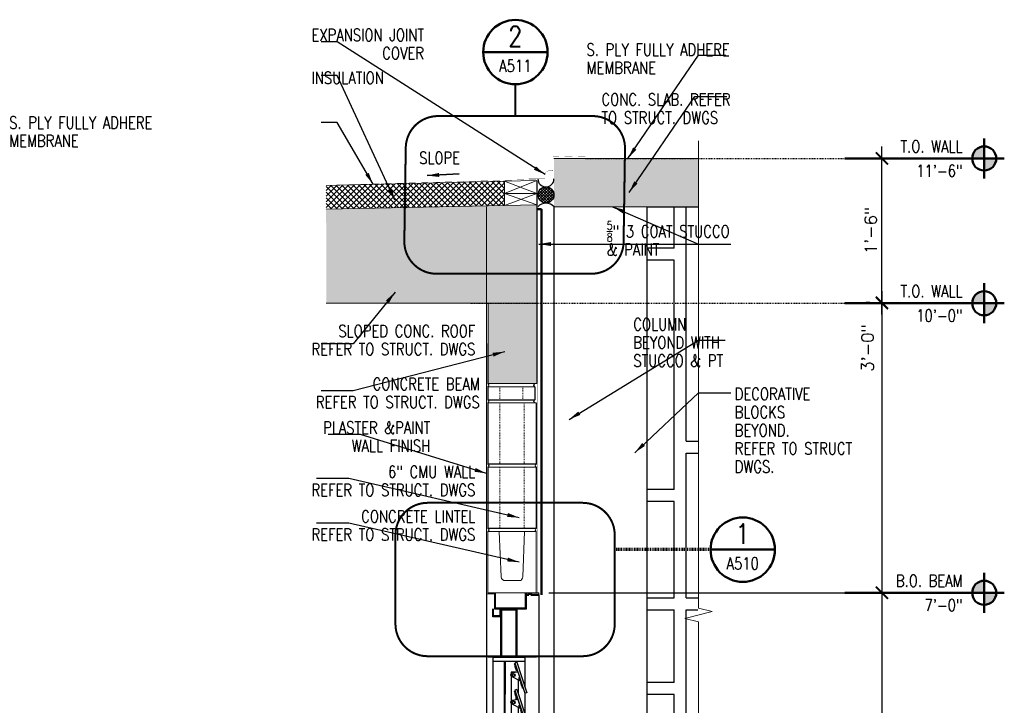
# Model space of a CAD drawing. Header units: inches. Extents: x -3803 to 30266, y -3756 to 4522.
# Tile 35 of 47: x 23975 to 24097, y 3716 to 3802. Entities that reach past the tile are written whole.
import ezdxf
from ezdxf.enums import TextEntityAlignment as Align

# ---------------------------------------------------------------- set-up
doc = ezdxf.new("R2010")
doc.units = ezdxf.units.IN
doc.header["$LTSCALE"] = 0.011
doc.header["$MEASUREMENT"] = 0
doc.header["$PDMODE"] = 1
for name, pattern in [('DGN Style 3', [2.233833, 1.595595, -0.638238]), ('HIDDEN2', [0.1875, 0.125, -0.0625]), ('PHANTOM2', [1.25, 0.625, -0.125, 0.125, -0.125, 0.125, -0.125])]:
    doc.linetypes.add(name, pattern=pattern)
doc.layers.get('0').update_dxf_attribs({"linetype": 'CONTINUOUS'})
doc.layers.get('Defpoints').update_dxf_attribs({"linetype": 'CONTINUOUS'})
for name, color, linetype in [('A-elev-8', 8, 'CONTINUOUS'), ('A-elev-9', 9, 'CONTINUOUS'), ('Flashing', 5, 'CONTINUOUS'), ('Hatch', 254, 'CONTINUOUS')]:
    doc.layers.add(name, color=color, linetype=linetype)
for name, color, linetype, lineweight in [('A-STRC-GRID', 104, 'PHANTOM2', 25), ('DIM', 4, 'CONTINUOUS', 13), ('G-DIM', 9, 'CONTINUOUS', 18), ('G-NOTE', 134, 'CONTINUOUS', 18), ('G-PEN0', 174, 'CONTINUOUS', 13), ('G-PEN1', 214, 'CONTINUOUS', 18), ('G-PEN2', 8, 'CONTINUOUS', 25), ('G-PEN4', 4, 'CONTINUOUS', 50), ('G-PEN5', 3, 'CONTINUOUS', 70), ('G-REF', 144, 'CONTINUOUS', 50)]:
    doc.layers.add(name, color=color, linetype=linetype, lineweight=lineweight)
doc.styles.add('ROMANS', font='romans.shx')
doc.styles.add('ROMANS_SML_012', font='ROMANS.shx', dxfattribs={"width": 0.8, "height": 1.125})
doc.dimstyles.new('DIM_016', dxfattribs={"dimscale": 16, "dimtxt": 0.09375, "dimasz": 0.09375, "dimexe": 0.125, "dimexo": 0.09375, "dimgap": 0.03125, "dimtad": 1, "dimdec": 6, "dimrnd": 0.25, "dimzin": 15, "dimdsep": 46, "dimlunit": 4, "dimtxsty": 'ROMANS', "dimblk1": 'ARCHTICK', "dimblk2": 'ARCHTICK', "dimsah": 1, "dimcen": 0.0625, "dimdle": 0.09375, "dimclrd": 256, "dimclre": 256, "dimclrt": 134, "dimadec": 0, "dimazin": 0, "dimtfac": 1, "dimtdec": 6, "dimtix": 1, "dimtmove": 1, "dimatfit": 3, "dimfxl": 1, "dimtvp": 1.2, "dimfrac": 2, "dimtolj": 1, "dimtzin": 15, "dimarcsym": 0})

# ---------------------------------------------------------------- blocks, each defined once
blk = doc.blocks.new('DET-REF')
blk.add_line((0.25, 0), (-0.25, 0))
blk.add_circle((0, 0), 0.25)
at = {"style": 'ROMANS', "width": 0.8}
blk.add_attdef('A', text='', height=0.1562, dxfattribs=at).set_placement((-0.0013, 0.0449), align=Align.CENTER)
at = {"color": 134, "style": 'ROMANS', "width": 0.8}
blk.add_attdef('AXXX', text='', height=0.0938, dxfattribs=at).set_placement((0, -0.1538), align=Align.CENTER)
blk = doc.blocks.new('_ArchTick')
at = {"color": 0, "linetype": 'ByBlock', "const_width": 0.15}
blk.add_lwpolyline([(-0.5, -0.5), (0.5, 0.5)], dxfattribs=at)
blk = doc.blocks.new('*D75')
at = {"layer": 'Defpoints', "color": 0, "transparency": 16777216}
for p in [(24038.95, 3730.34), (24048.63, 3646.34), (24081.84, 3646.34)]:
    blk.add_point(p, dxfattribs=at)
at = {"layer": 'G-DIM', "lineweight": -2, "transparency": 16777216}
for p, q in [((24081.84, 3731.84), (24081.84, 3644.84)), ((24040.45, 3730.34), (24083.84, 3730.34)), ((24050.13, 3646.34), (24083.84, 3646.34))]:
    blk.add_line(p, q, dxfattribs=at)
at = {"layer": 'G-DIM', "lineweight": -2, "transparency": 16777216, "xscale": 1.5, "yscale": 1.5, "zscale": 1.5}
for p, rotation in [((24081.84, 3730.34), 90), ((24081.84, 3646.34), 270)]:
    blk.add_blockref('_ArchTick', p, dxfattribs=dict(at, rotation=rotation))
at = {"layer": 'G-DIM', "color": 134, "transparency": 16777216, "insert": (24080.45, 3688.34), "char_height": 1.5, "attachment_point": 5, "rotation": 90, "style": 'ROMANS'}
blk.add_mtext('\\A1;7\'-0"', dxfattribs=at)
blk = doc.blocks.new('*D76')
at = {"layer": 'Defpoints', "color": 0, "transparency": 16777216}
for p in [(24077.22, 3766.34), (24048.63, 3730.34), (24081.84, 3730.34)]:
    blk.add_point(p, dxfattribs=at)
at = {"layer": 'G-DIM', "lineweight": -2, "transparency": 16777216}
for p, q in [((24081.84, 3767.84), (24081.84, 3728.84)), ((24078.72, 3766.34), (24083.84, 3766.34)), ((24050.13, 3730.34), (24083.84, 3730.34))]:
    blk.add_line(p, q, dxfattribs=at)
at = {"layer": 'G-DIM', "lineweight": -2, "transparency": 16777216, "xscale": 1.5, "yscale": 1.5, "zscale": 1.5}
for p, rotation in [((24081.84, 3766.34), 90), ((24081.84, 3730.34), 270)]:
    blk.add_blockref('_ArchTick', p, dxfattribs=dict(at, rotation=rotation))
at = {"layer": 'G-DIM', "color": 134, "transparency": 16777216, "insert": (24080.06, 3760.78), "char_height": 1.5, "attachment_point": 5, "rotation": 90, "style": 'ROMANS'}
blk.add_mtext('\\A1;3\'-0"', dxfattribs=at)
blk = doc.blocks.new('FLR-REF2')
h = blk.add_hatch(color=256)
h.paths.add_polyline_path([(0, 0.0938, 0.414214), (-0.0938, 0), (0, 0)])
h.paths.add_polyline_path([(0.0938, 0), (0, 0), (0, -0.0938, 0.414214)])
for p, q in [((0, 0.1562), (0, -0.1562)), ((0.1562, 0), (-1.0834, 0)), ((0, 0), (0, 0))]:
    blk.add_line(p, q)
blk.add_circle((0, 0), 0.0938)
at = {"color": 134, "style": 'ROMANS', "width": 0.8}
for p in [(-0.168, 0.0469), (-0.168, -0.143)]:
    blk.add_attdef('XX', text='', height=0.0938, dxfattribs=at).set_placement(p, align=Align.RIGHT)
blk = doc.blocks.new('jalousie door section')
at = {"layer": 'A-elev-8'}
for p, q in [((1.79, -5.88), (-2.21, -5.88)), ((-2.21, -5.88), (-2.21, -6)), ((-2.21, -6), (-2.21, -73.12)), ((-2.21, -6), (1.79, -6)), ((1.79, -6), (1.79, -5.88)), ((1.79, -6), (1.79, -6.5)), ((-0.76, -6.5), (-0.97, -72.62)), ((-0.66, -6.5), (-0.88, -72.62)), ((0.78, -6.61), (0.54, -6.69)), ((0.54, -6.69), (1.78, -10.49)), ((0.78, -6.61), (2.02, -10.42)), ((0.69, -7.85), (0.07, -7.85)), ((0.07, -7.85), (0.07, -70.21)), ((0.94, -8.82), (0.94, -10.49)), ((1.4, -9.31), (1.4, -9.4)), ((0.78, -10.01), (0.54, -10.09)), ((0.54, -10.09), (1.78, -13.89)), ((0.55, -10.13), (1.66, -13.47)), ((0.69, -10.54), (0.69, -11.25)), ((0.78, -10.01), (2.02, -13.81)), ((2.02, -10.42), (1.78, -10.49)), ((0.94, -12.22), (0.94, -13.89)), ((0.78, -13.52), (0.54, -13.6)), ((0.54, -13.6), (1.78, -17.4)), ((0.78, -13.52), (2.02, -17.33)), ((2.02, -13.81), (1.78, -13.89)), ((0.94, -14.81), (0.94, -17.4)), ((0.78, -16.92), (0.54, -17)), ((0.54, -17), (1.78, -20.8)), ((0.55, -17.04), (1.66, -20.38)), ((0.78, -16.92), (2.02, -20.72)), ((1.4, -16.22), (1.4, -16.31)), ((0.69, -17.45), (0.69, -18.16)), ((2.02, -17.33), (1.78, -17.4)), ((0.94, -19.13), (0.94, -20.79)), ((0.78, -20.43), (0.54, -20.51)), ((0.54, -20.51), (1.78, -24.31)), ((0.78, -20.43), (2.02, -24.24)), ((2.02, -20.72), (1.78, -20.8)), ((0.94, -21.72), (0.94, -24.31)), ((1.4, -23.13), (1.4, -23.22)), ((0.78, -23.83), (0.54, -23.91)), ((0.54, -23.91), (1.78, -27.71)), ((0.55, -23.95), (1.66, -27.29)), ((0.69, -24.36), (0.69, -25.07)), ((0.78, -23.83), (2.02, -27.63)), ((2.02, -24.24), (1.78, -24.31)), ((0.94, -26.04), (0.94, -27.82)), ((0.78, -27.34), (0.54, -27.42)), ((0.54, -27.42), (1.78, -31.22)), ((0.78, -27.34), (2.02, -31.14)), ((2.02, -27.63), (1.78, -27.71)), ((0.94, -29.55), (0.94, -31.22)), ((1.4, -30.04), (1.4, -30.13)), ((0.78, -30.74), (0.54, -30.82)), ((0.54, -30.82), (1.78, -34.62)), ((0.55, -30.86), (1.66, -34.2)), ((0.69, -31.27), (0.69, -31.98)), ((0.78, -30.74), (2.02, -34.54)), ((2.02, -31.14), (1.78, -31.22)), ((1.06, -33.01), (1.06, -35.12)), ((0.78, -34.25), (0.54, -34.33)), ((0.78, -34.25), (2.02, -38.05)), ((0.54, -34.33), (1.78, -38.13)), ((2.02, -34.54), (1.78, -34.62)), ((0.94, -36.48), (0.94, -38.13)), ((0.78, -37.65), (0.54, -37.73)), ((0.54, -37.73), (1.78, -41.53)), ((0.78, -37.65), (2.02, -41.45)), ((2.02, -38.05), (1.78, -38.13)), ((0.94, -39.88), (0.94, -41.52)), ((0.78, -41.04), (0.54, -41.12)), ((0.54, -41.12), (1.78, -44.92)), ((0.78, -41.04), (2.02, -44.85)), ((2.02, -41.45), (1.78, -41.53)), ((0.48, -43.79), (0.24, -44.07)), ((0.53, -43.83), (0.28, -44.11)), ((0.94, -43.27), (0.94, -44.92)), ((0.78, -44.44), (0.54, -44.52)), ((0.54, -44.52), (1.78, -48.32)), ((0.78, -44.44), (2.02, -48.24)), ((2.02, -44.85), (1.78, -44.92)), ((0.94, -46.67), (0.94, -48.32)), ((1.06, -46.73), (1.06, -48.7)), ((1.4, -47.14), (1.4, -49.73)), ((1.52, -47.52), (1.52, -50.11)), ((0.78, -47.84), (0.54, -47.92)), ((0.54, -47.92), (1.78, -51.72)), ((0.78, -47.84), (2.02, -51.64)), ((2.02, -48.24), (1.78, -48.32)), ((0.94, -50.07), (0.94, -51.71)), ((0.78, -51.23), (0.54, -51.31)), ((0.54, -51.31), (1.78, -55.11)), ((0.78, -51.23), (2.02, -55.04)), ((2.02, -51.64), (1.78, -51.72)), ((0.94, -53.46), (0.94, -55.11)), ((0.78, -54.63), (0.54, -54.71)), ((0.54, -54.71), (1.78, -58.51)), ((0.78, -54.63), (2.02, -58.43)), ((2.02, -55.04), (1.78, -55.11)), ((0.94, -56.86), (0.94, -58.51)), ((0.78, -58.03), (0.54, -58.11)), ((0.54, -58.11), (1.78, -61.91)), ((0.78, -58.03), (2.02, -61.83)), ((2.02, -58.43), (1.78, -58.51)), ((0.94, -60.26), (0.94, -61.9)), ((0.78, -61.43), (0.54, -61.5)), ((0.54, -61.5), (1.78, -65.31)), ((0.78, -61.43), (2.02, -65.23)), ((2.02, -61.83), (1.78, -61.91)), ((0.94, -62.71), (0.94, -65.3)), ((0.78, -64.82), (0.54, -64.9)), ((0.78, -64.82), (2.02, -68.62)), ((0.54, -64.9), (1.78, -68.7)), ((0.55, -64.94), (1.66, -68.28)), ((0.69, -65.36), (0.69, -66.06)), ((2.02, -65.23), (1.78, -65.31)), ((2.02, -65.23), (1.78, -65.31)), ((0.69, -66.91), (0.69, -68.22)), ((0.78, -68.2), (0.54, -68.27)), ((0.54, -68.27), (1.78, -72.08)), ((0.78, -68.2), (2.02, -72)), ((0.69, -68.73), (0.69, -70.29)), ((2.02, -68.62), (1.78, -68.7)), ((0.07, -70.21), (0.58, -70.21)), ((2.02, -72), (1.78, -72.08)), ((-2.21, -72.62), (1.79, -72.62)), ((1.79, -73.25), (1.79, -72.62)), ((-1.96, -81.51), (-2.96, -81.74)), ((-2.96, -82), (-2.96, -81.74)), ((-2.96, -82), (-2.96, -81.75)), ((-1.96, -81.51), (-1.21, -81.51)), ((-1.21, -81.45), (-1.21, -81.63)), ((2.66, -81.76), (-1.21, -81.63)), ((2.66, -81.76), (2.79, -81.88)), ((2.79, -82.01), (2.79, -81.88))]:
    blk.add_line(p, q, dxfattribs=at)
for points in [[(-1.21, 0), (-1.21, -1), (-2.21, -1), (-2.21, 0)], [(-1.34, 0), (-1.34, -0.88), (-2.09, -0.88), (-2.09, 0)], [(-1.21, -5.88), (-1.21, 0), (0.79, 0), (0.79, -5.88)], [(-2.21, -6.5), (1.79, -6.5)], [(1.79, -6.5), (1.79, -9.68)], [(1.29, -9.15), (1.23, -9.17), (1.38, -9.55), (1.48, -9.68), (1.44, -9.82), (1.49, -9.85), (1.52, -9.69), (1.29, -9.15)], [(1.79, -10.49), (1.79, -13.08)], [(1.29, -12.55), (1.23, -12.56), (1.38, -12.95), (1.48, -13.08), (1.44, -13.22), (1.49, -13.24), (1.52, -13.09), (1.29, -12.55)], [(1.79, -13.89), (1.79, -16.47)], [(1.29, -16.06), (1.23, -16.08), (1.38, -16.46), (1.48, -16.59), (1.44, -16.73), (1.49, -16.76), (1.52, -16.6), (1.29, -16.06)], [(1.79, -17.4), (1.79, -19.98)], [(1.29, -19.46), (1.23, -19.47), (1.38, -19.85), (1.48, -19.99), (1.44, -20.12), (1.49, -20.15), (1.52, -19.99), (1.29, -19.46)], [(1.79, -20.8), (1.79, -23.38)], [(1.29, -22.97), (1.23, -22.99), (1.38, -23.37), (1.48, -23.5), (1.44, -23.64), (1.49, -23.67), (1.52, -23.51), (1.29, -22.97)], [(1.79, -24.31), (1.79, -26.89)], [(1.29, -26.37), (1.23, -26.38), (1.38, -26.76), (1.48, -26.9), (1.44, -27.03), (1.49, -27.06), (1.52, -26.9), (1.29, -26.37)], [(1.79, -27.71), (1.79, -30.29)], [(1.29, -29.88), (1.23, -29.89), (1.38, -30.28), (1.48, -30.41), (1.44, -30.55), (1.49, -30.57), (1.52, -30.42), (1.29, -29.88)], [(1.79, -31.22), (1.79, -33.8)], [(1.29, -33.28), (1.23, -33.29), (1.38, -33.67), (1.48, -33.81), (1.44, -33.94), (1.49, -33.97), (1.52, -33.81), (1.29, -33.28)], [(1.79, -34.62), (1.79, -37.2)], [(1.29, -36.79), (1.23, -36.8), (1.38, -37.18), (1.48, -37.32), (1.44, -37.45), (1.49, -37.48), (1.52, -37.33), (1.29, -36.79)], [(1.79, -38.13), (1.79, -40.71)], [(1.29, -40.19), (1.23, -40.2), (1.38, -40.58), (1.48, -40.72), (1.44, -40.85), (1.49, -40.88), (1.52, -40.72), (1.29, -40.19)], [(1.79, -41.53), (1.79, -44.11)], [(1.29, -43.58), (1.23, -43.6), (1.38, -43.98), (1.48, -44.11), (1.44, -44.25), (1.49, -44.28), (1.52, -44.12), (1.29, -43.58)], [(-0.96, -44.44), (-1.14, -44.45), (-1.12, -44.7), (-1.22, -44.78), (-1.34, -46.01), (-1.6, -46.32), (-1.6, -47.2), (-1.29, -47.49), (-1.22, -48.7), (-1.15, -48.83), (-1.13, -49.07), (-0.96, -49.06)], [(1.79, -44.92), (1.79, -47.51)], [(-0.35, -45.65), (-0.81, -45.99)], [(0.05, -45.91), (-0.45, -46.35)], [(-1.46, -47.6), (-2.8, -48.38), (-3.06, -48.72), (-3.23, -48.76), (-3.59, -48.76), (-3.63, -48.61), (-3.5, -48.21), (-3.08, -47.99), (-1.93, -46.95)], [(1.29, -46.98), (1.23, -46.99), (1.38, -47.38), (1.48, -47.51), (1.44, -47.65), (1.49, -47.67), (1.52, -47.52), (1.29, -46.98)], [(1.79, -48.32), (1.79, -50.9)], [(1.29, -50.38), (1.23, -50.39), (1.38, -50.77), (1.48, -50.91), (1.44, -51.04), (1.49, -51.07), (1.52, -50.91), (1.29, -50.38)], [(1.79, -51.72), (1.79, -54.3)], [(1.29, -53.77), (1.23, -53.79), (1.38, -54.17), (1.48, -54.3), (1.44, -54.44), (1.49, -54.47), (1.52, -54.31), (1.29, -53.77)], [(1.79, -55.11), (1.79, -57.7)], [(1.29, -57.17), (1.23, -57.18), (1.38, -57.57), (1.48, -57.7), (1.44, -57.84), (1.49, -57.86), (1.52, -57.71), (1.29, -57.17)], [(1.79, -58.51), (1.79, -61.09)], [(1.29, -60.57), (1.23, -60.58), (1.38, -60.96), (1.48, -61.1), (1.44, -61.23), (1.49, -61.26), (1.52, -61.1), (1.29, -60.57)], [(1.79, -61.91), (1.79, -64.49)], [(1.29, -63.96), (1.23, -63.98), (1.38, -64.36), (1.48, -64.49), (1.44, -64.63), (1.49, -64.66), (1.52, -64.5), (1.29, -63.96)], [(1.79, -65.3), (1.79, -67.89)], [(1.29, -67.36), (1.23, -67.37), (1.38, -67.76), (1.48, -67.89), (1.44, -68.03), (1.49, -68.05), (1.52, -67.9), (1.29, -67.36)], [(1.79, -68.7), (1.79, -71.28)], [(1.29, -70.73), (1.23, -70.75), (1.38, -71.13), (1.48, -71.26), (1.44, -71.4), (1.49, -71.43), (1.52, -71.27), (1.29, -70.73)], [(1.79, -72.07), (1.79, -72.62)], [(-1.96, -81.51), (-1.21, -81.51)]]:
    blk.add_lwpolyline(points, dxfattribs=at)
for points in [[(-1.09, -0.13), (0.66, -0.13), (0.66, -5.88), (-1.09, -5.88)], [(-2.21, -73.12), (1.79, -73.12), (1.79, -73.25), (-2.21, -73.25)], [(-1.21, -81.51), (0.79, -81.51), (0.79, -73.12), (-1.21, -73.12)], [(-1.09, -81.38), (0.66, -81.38), (0.66, -73.25), (-1.09, -73.25)]]:
    blk.add_lwpolyline(points, close=True, dxfattribs=at)
for points in [[(1.32, -9.01), (0.2, -8.46, -0.796581), (0.32, -7.93), (0.88, -7.82), (0.89, -7.77), (0.86, -7.71), (0.76, -7.69), (0.74, -7.67), (0.58, -7.19), (0.57, -6.98), (0.46, -6.88), (0.49, -6.85), (0.61, -6.95), (0.63, -7.2), (0.78, -7.66), (0.78, -7.67), (0.77, -7.69)], [(1.32, -12.41), (0.2, -11.86, -0.796581), (0.32, -11.33), (0.88, -11.22), (0.89, -11.17), (0.86, -11.1), (0.76, -11.08), (0.74, -11.07), (0.58, -10.59), (0.57, -10.38), (0.46, -10.28), (0.49, -10.24), (0.61, -10.35), (0.63, -10.59), (0.78, -11.05), (0.78, -11.07), (0.77, -11.08)], [(1.32, -15.92), (0.2, -15.37, -0.796581), (0.32, -14.84), (0.88, -14.73), (0.89, -14.68), (0.86, -14.61), (0.76, -14.59), (0.74, -14.58), (0.58, -14.1), (0.57, -13.89), (0.46, -13.79), (0.49, -13.76), (0.61, -13.86), (0.63, -14.11), (0.78, -14.57), (0.78, -14.58), (0.77, -14.6)], [(1.32, -19.32), (0.2, -18.77, -0.796581), (0.32, -18.24), (0.88, -18.12), (0.89, -18.08), (0.86, -18.01), (0.76, -17.99), (0.74, -17.98), (0.58, -17.5), (0.57, -17.29), (0.46, -17.19), (0.49, -17.15), (0.61, -17.26), (0.63, -17.5), (0.78, -17.96), (0.78, -17.98), (0.77, -17.99)], [(1.32, -22.83), (0.2, -22.28, -0.796581), (0.32, -21.75), (0.88, -21.64), (0.89, -21.59), (0.86, -21.52), (0.76, -21.5), (0.74, -21.49), (0.58, -21.01), (0.57, -20.8), (0.46, -20.7), (0.49, -20.67), (0.61, -20.77), (0.63, -21.02), (0.78, -21.47), (0.78, -21.49), (0.77, -21.5)], [(1.32, -26.23), (0.2, -25.68, -0.796581), (0.32, -25.15), (0.88, -25.03), (0.89, -24.99), (0.86, -24.92), (0.76, -24.9), (0.74, -24.89), (0.58, -24.41), (0.57, -24.2), (0.46, -24.1), (0.49, -24.06), (0.61, -24.17), (0.63, -24.41), (0.78, -24.87), (0.78, -24.89), (0.77, -24.9)], [(1.32, -29.74), (0.2, -29.19, -0.796581), (0.32, -28.66), (0.88, -28.55), (0.89, -28.5), (0.86, -28.43), (0.76, -28.41), (0.74, -28.4), (0.58, -27.92), (0.57, -27.71), (0.46, -27.61), (0.49, -27.57), (0.61, -27.68), (0.63, -27.92), (0.78, -28.38), (0.78, -28.4), (0.77, -28.41)], [(1.32, -33.14), (0.2, -32.59, -0.796581), (0.32, -32.05), (0.88, -31.94), (0.89, -31.9), (0.86, -31.83), (0.76, -31.81), (0.74, -31.8), (0.58, -31.31), (0.57, -31.11), (0.46, -31.01), (0.49, -30.97), (0.61, -31.08), (0.63, -31.32), (0.78, -31.78), (0.78, -31.8), (0.77, -31.81)], [(1.32, -36.65), (0.2, -36.1, -0.796581), (0.32, -35.57), (0.88, -35.45), (0.89, -35.41), (0.86, -35.34), (0.76, -35.32), (0.74, -35.31), (0.58, -34.83), (0.57, -34.62), (0.46, -34.52), (0.49, -34.48), (0.61, -34.59), (0.63, -34.83), (0.78, -35.29), (0.78, -35.31), (0.77, -35.32)], [(1.32, -40.04), (0.2, -39.5, -0.796581), (0.32, -38.96), (0.88, -38.85), (0.89, -38.81), (0.86, -38.74), (0.76, -38.72), (0.74, -38.71), (0.58, -38.22), (0.57, -38.01), (0.46, -37.92), (0.49, -37.88), (0.61, -37.99), (0.63, -38.23), (0.78, -38.69), (0.78, -38.71), (0.77, -38.72)], [(1.32, -43.44), (0.2, -42.89, -0.796581), (0.32, -42.36), (0.88, -42.25), (0.89, -42.2), (0.86, -42.14), (0.76, -42.12), (0.74, -42.1), (0.58, -41.62), (0.57, -41.41), (0.46, -41.31), (0.49, -41.28), (0.61, -41.38), (0.63, -41.63), (0.78, -42.09), (0.78, -42.1), (0.77, -42.12)], [(0.07, -44.29), (-0.35, -45.65, 0.767087), (0.06, -45.91)], [(1.32, -46.84), (0.2, -46.29, -0.796581), (0.32, -45.76), (0.88, -45.64), (0.89, -45.6), (0.86, -45.53), (0.76, -45.51), (0.74, -45.5), (0.58, -45.02), (0.57, -44.81), (0.46, -44.71), (0.49, -44.67), (0.61, -44.78), (0.63, -45.02), (0.78, -45.48), (0.78, -45.5), (0.77, -45.51)], [(1.32, -50.23), (0.2, -49.69, -0.796581), (0.32, -49.15), (0.88, -49.04), (0.89, -49), (0.86, -48.93), (0.76, -48.91), (0.74, -48.9), (0.58, -48.41), (0.57, -48.21), (0.46, -48.11), (0.49, -48.07), (0.61, -48.18), (0.63, -48.42), (0.78, -48.88), (0.78, -48.9), (0.77, -48.91)], [(0.89, -49), (0.87, -49.08), (0.3, -49.19, 0.804516), (0.29, -49.74), (1.33, -50.27), (0.89, -49)], [(1.32, -53.63), (0.2, -53.09, -0.796581), (0.32, -52.55), (0.88, -52.44), (0.89, -52.39), (0.86, -52.33), (0.76, -52.31), (0.74, -52.29), (0.58, -51.81), (0.57, -51.6), (0.46, -51.5), (0.49, -51.47), (0.61, -51.58), (0.63, -51.82), (0.78, -52.28), (0.78, -52.29), (0.77, -52.31)], [(1.32, -57.03), (0.2, -56.48, -0.796581), (0.32, -55.95), (0.88, -55.84), (0.89, -55.79), (0.86, -55.72), (0.76, -55.7), (0.74, -55.69), (0.58, -55.21), (0.57, -55), (0.46, -54.9), (0.49, -54.86), (0.61, -54.97), (0.63, -55.21), (0.78, -55.67), (0.78, -55.69), (0.77, -55.7)], [(1.32, -60.42), (0.2, -59.88, -0.796581), (0.32, -59.34), (0.88, -59.23), (0.89, -59.19), (0.86, -59.12), (0.76, -59.1), (0.74, -59.09), (0.58, -58.6), (0.57, -58.4), (0.46, -58.3), (0.49, -58.26), (0.61, -58.37), (0.63, -58.61), (0.78, -59.07), (0.78, -59.09), (0.77, -59.1)], [(1.32, -63.82), (0.2, -63.28, -0.796581), (0.32, -62.74), (0.88, -62.63), (0.89, -62.58), (0.86, -62.52), (0.76, -62.5), (0.74, -62.48), (0.58, -62), (0.57, -61.79), (0.46, -61.69), (0.49, -61.66), (0.61, -61.77), (0.63, -62.01), (0.78, -62.47), (0.78, -62.48), (0.77, -62.5)], [(1.32, -67.22), (0.2, -66.67, -0.796581), (0.32, -66.14), (0.88, -66.03), (0.89, -65.98), (0.86, -65.91), (0.76, -65.89), (0.74, -65.88), (0.58, -65.4), (0.57, -65.19), (0.46, -65.09), (0.49, -65.05), (0.61, -65.16), (0.63, -65.4), (0.78, -65.86), (0.78, -65.88), (0.77, -65.89)], [(1.32, -70.59), (0.2, -70.05, -0.796581), (0.32, -69.51), (0.88, -69.4), (0.89, -69.35), (0.86, -69.29), (0.76, -69.27), (0.74, -69.25), (0.58, -68.77), (0.57, -68.56), (0.46, -68.46), (0.49, -68.43), (0.61, -68.54), (0.63, -68.78), (0.78, -69.24), (0.78, -69.25), (0.77, -69.27)]]:
    blk.add_lwpolyline(points, format="xyb", dxfattribs=at)
for centre, radius in [((0.39, -8.24), 0.189), ((0.39, -8.24), 0.147), ((0.39, -11.63), 0.189), ((0.39, -11.64), 0.147), ((0.39, -15.14), 0.189), ((0.39, -15.15), 0.147), ((0.39, -18.54), 0.189), ((0.39, -18.55), 0.147), ((0.39, -22.05), 0.189), ((0.39, -22.06), 0.147), ((0.39, -25.45), 0.189), ((0.39, -25.46), 0.147), ((0.39, -28.96), 0.189), ((0.39, -28.97), 0.147), ((0.39, -32.36), 0.189), ((0.39, -32.37), 0.147), ((0.39, -35.87), 0.189), ((0.39, -35.88), 0.147), ((0.39, -39.27), 0.189), ((0.39, -39.28), 0.147), ((0.39, -42.67), 0.189), ((0.39, -42.67), 0.147), ((0.39, -43.95), 0.189), ((-0.08, -45.7), 0.107), ((0.39, -46.06), 0.189), ((0.39, -46.07), 0.147), ((-1.23, -46.75), 0.233), ((-1.24, -46.76), 0.14), ((-3.18, -48.4), 0.251), ((-3.18, -48.4), 0.167), ((0.39, -49.46), 0.189), ((0.39, -49.47), 0.147), ((0.39, -52.86), 0.189), ((0.39, -52.86), 0.147), ((0.39, -56.25), 0.189), ((0.39, -56.26), 0.147), ((0.39, -59.65), 0.189), ((0.39, -59.66), 0.147), ((0.39, -63.05), 0.189), ((0.39, -63.05), 0.147), ((0.39, -66.44), 0.189), ((0.39, -66.45), 0.147), ((0.39, -69.82), 0.189), ((0.39, -69.82), 0.147)]:
    blk.add_circle(centre, radius, dxfattribs=at)
for centre, radius, start, end in [((1.21, -8.66), 0.178, 111.7525, 286.5383), ((1.23, -8.65), 0.109, 124.3511, 273.9396), ((1.21, -12.08), 0.178, 111.7525, 286.5383), ((1.23, -12.07), 0.109, 124.3511, 273.9396), ((1.21, -15.57), 0.178, 111.7525, 286.5383), ((1.23, -15.56), 0.109, 124.3511, 273.9396), ((1.21, -18.99), 0.178, 111.7525, 286.5383), ((1.23, -18.98), 0.109, 124.3511, 273.9396), ((1.21, -22.48), 0.178, 111.7525, 286.5383), ((1.23, -22.46), 0.109, 124.3511, 273.9396), ((1.21, -25.9), 0.178, 111.7525, 286.5383), ((1.23, -25.89), 0.109, 124.3511, 273.9396), ((1.21, -29.38), 0.178, 111.7525, 286.5383), ((1.23, -29.37), 0.109, 124.3511, 273.9396), ((1.21, -32.81), 0.178, 111.7525, 286.5383), ((1.23, -32.8), 0.109, 124.3511, 273.9396), ((1.21, -36.29), 0.178, 111.7525, 286.5383), ((1.23, -36.28), 0.109, 124.3511, 273.9396), ((1.21, -39.69), 0.178, 111.7525, 286.5383), ((1.23, -39.68), 0.109, 124.3511, 273.9396), ((1.21, -43.09), 0.178, 111.7525, 286.5383), ((1.23, -43.08), 0.109, 124.3511, 273.9396), ((-1.25, -46.79), 0.911, 94.8241, 268.1293), ((-1.25, -46.79), 0.911, 294.3028, 65.6972), ((-0.07, -45.71), 0.168, 31.5507, 328.4493), ((1.21, -46.48), 0.178, 111.7525, 286.5383), ((1.23, -46.47), 0.109, 124.3511, 273.9396), ((1.21, -49.88), 0.178, 111.7525, 286.5383), ((1.23, -49.87), 0.109, 124.3511, 273.9396), ((1.21, -53.28), 0.178, 111.7525, 286.5383), ((1.23, -53.27), 0.109, 124.3511, 273.9396), ((1.21, -56.67), 0.178, 111.7525, 286.5383), ((1.23, -56.66), 0.109, 124.3511, 273.9396), ((1.21, -60.07), 0.178, 111.7525, 286.5383), ((1.23, -60.06), 0.109, 124.3511, 273.9396), ((1.21, -63.47), 0.178, 111.7525, 286.5383), ((1.23, -63.46), 0.109, 124.3511, 273.9396), ((1.21, -66.89), 0.178, 111.7525, 286.5383), ((1.23, -66.88), 0.109, 124.3511, 273.9396), ((-1.21, -81.63), 0.125, 358.1524, 90), ((-1.21, -81.63), 0.25, 358.1524, 30), ((-1.21, -81.63), 0.375, 358.1524, 19.4712), ((-1.21, -81.63), 0.5, 358.1524, 14.4775), ((-1.21, -81.63), 0.625, 358.1524, 11.537), ((-1.21, -81.63), 0.75, 358.1524, 9.5941), ((-1.21, -81.63), 0.875, 358.1524, 8.2132), ((-1.21, -81.63), 1, 358.1524, 7.1808), ((-1.21, -81.63), 1.12, 358.1524, 6.3794), ((-1.21, -81.63), 1.25, 358.1524, 5.7392), ((-1.21, -81.63), 1.38, 358.1524, 5.2159), ((-1.21, -81.63), 1.5, 358.1524, 4.7802), ((-1.21, -81.63), 1.62, 358.1524, 4.4117), ((-1.21, -81.63), 1.75, 358.1524, 4.096)]:
    blk.add_arc(centre, radius, start, end, dxfattribs=at)
blk = doc.blocks.new('PT01')
at = {"layer": 'A-elev-8', "ltscale": 10, "true_color": 0xc7c8ca}
h = blk.add_hatch(dxfattribs=at)
h.set_pattern_fill('ANSI37', color=9, scale=2)
h.set_pattern_definition([(45, (-33231.9728, -3415.6839), (-0.1767766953, 0.1767766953), []), (135, (-33231.9728, -3415.6839), (-0.1767766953, -0.1767766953), [])])
h.paths.add_polyline_path([(-214.83, 137.26), (-214.83, 137.68, -0.89861), (-212.85, 137.47, -0.89861)])
at = {"layer": 'G-PEN0', "true_color": 0xc7c8ca}
h = blk.add_hatch(color=9, dxfattribs=at)
h.paths.add_polyline_path([(-214.85, 136), (-214.85, 136), (-214.97, 136), (-214.98, 136)])
h.paths.add_polyline_path([(-212.85, 142), (-212.85, 136), (-194.89, 136), (-194.89, 138.55), (-194.89, 138.97), (-194.89, 139.82), (-194.89, 140.24), (-194.89, 142)])
h.paths.add_polyline_path([(-215.01, 136.01), (-221.05, 136.01), (-221.07, 126.01), (-215, 126.01)])
blk.add_hatch(color=9, dxfattribs=at).paths.add_polyline_path([(-241.17, 135.71), (-215, 136.25), (-215.01, 124.01), (-241.14, 124.01)])
at = {"layer": 'G-PEN0', "ltscale": 10, "true_color": 0xc7c8ca}
blk.add_hatch(color=9, dxfattribs=at).paths.add_polyline_path([(-215, 114.01), (-221.05, 114.01), (-221.05, 124.01), (-215, 124.01)])
at = {"layer": 'G-PEN2'}
h = blk.add_hatch(dxfattribs=at)
h.set_pattern_fill('RSLATE', color=256, scale=3, pattern_type=2)
h.set_pattern_definition([(90, (-24974.524, -2642.337), (-54, 3e-15), [18, -1.5, 33, -1.5]), (0, (-24974.524, -2642.337), (0, 54), [19.5, -1.5, 6, -1.5, 24, -1.5]), (0, (-24974.524, -2589.837), (0, 54), [12, -1.5, 22.5, -1.5, 15, -1.5]), (90, (-24922.024, -2642.337), (-54, 3e-15), [12, -1.5, 28.5, -1.5, 9, -1.5]), (90, (-24955.024, -2642.337), (-54, 3e-15), [18, -1.5, 12, -22.5]), (90, (-24953.524, -2642.337), (-54, 3e-15), [12, -1.5, 18, -22.5]), (90, (-24947.524, -2642.337), (-54, 3e-15), [12, -42]), (90, (-24946.024, -2642.337), (-54, 3e-15), [12, -42]), (180, (-24922.024, -2630.337), (-7e-15, -54), [24, -1.5, 6, -22.5]), (180, (-24922.024, -2628.837), (-7e-15, -54), [15, -1.5, 15, -22.5]), (0, (-24974.524, -2624.337), (0, 54), [19.5, -34.5]), (0, (-24974.524, -2622.837), (0, 54), [12, -1.5, 6, -34.5]), (0, (-24974.524, -2610.837), (0, 54), [-13.5, 6, -1.5, 15, -18]), (0, (-24974.524, -2609.337), (0, 54), [-13.5, 22.5, -18]), (270, (-24938.524, -2589.837), (54, -1e-14), [19.5, -1.5, 18, -15]), (270, (-24937.024, -2589.837), (54, -1e-14), [9, -1.5, 28.5, -15]), (180, (-24922.024, -2600.337), (-7e-15, -54), [15, -39]), (180, (-24922.024, -2598.837), (-7e-15, -54), [15, -39]), (270, (-24962.524, -2589.837), (54, -1e-14), [33, -21]), (270, (-24961.024, -2589.837), (54, -1e-14), [19.5, -1.5, 12, -21])])
h.paths.add_polyline_path([(-194.96, 4), (-194.96, 136), (-201.25, 136), (-201.25, 4)])
at = {"layer": 'Hatch', "ltscale": 10, "true_color": 0xc7c8ca}
h = blk.add_hatch(dxfattribs=at)
h.set_pattern_fill('ANSI37', color=9, scale=4)
h.set_pattern_definition([(45, (-24592.8094, -3644.72453), (-0.353553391, 0.353553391), []), (135, (-24592.8094, -3644.72453), (-0.353553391, -0.353553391), [])])
edge = h.paths.add_edge_path()
edge.add_line((-241.17, 135.71), (-219, 136.17))
edge.add_line((-219, 136.17), (-219, 139.17))
edge.add_line((-219, 139.17), (-241.17, 138.63))
at = {"ltscale": 10}
for p, q in [((-221.02, 112.01), (-215.22, 112.01)), ((-215.13, 104.01), (-221.07, 104.01)), ((-215.13, 96.01), (-221.07, 96.01))]:
    blk.add_line(p, q, dxfattribs=at)
at = {"layer": 'A-elev-8', "ltscale": 10}
blk.add_circle((-213.85, 137.47), 1, dxfattribs=at)
for centre, radius, start, end in [((-213.85, 139.47), 1, 180, 0), ((-213.85, 135.1), 1.35, 41.9093, 137.7188)]:
    blk.add_arc(centre, radius, start, end, dxfattribs=at)
at = {"layer": 'A-elev-9'}
blk.add_line((-221.22, 87.88), (-221.22, 4.13), dxfattribs=at)
at = {"layer": 'A-elev-9', "ltscale": 10}
blk.add_line((-214.72, 87.75), (-214.72, 4), dxfattribs=at)
at = {"layer": 'A-elev-9'}
for points in [[(-220.26, 88), (-220.26, 86), (-216.26, 86), (-216.26, 88)], [(-220.14, 88), (-220.14, 86.12), (-216.39, 86.12), (-216.39, 88)]]:
    blk.add_lwpolyline(points, dxfattribs=at)
at = {"layer": 'DIM', "ltscale": 10}
for p, q in [((-212.85, 142.01), (-194.89, 142.01)), ((-212.85, 142), (-194.89, 142)), ((-215, 139.26), (-219, 137.67)), ((-219, 139.17), (-215, 137.67)), ((-215, 137.67), (-219, 136.17)), ((-219, 137.67), (-215, 136.25)), ((-241.17, 135.71), (-215, 136.25)), ((-215, 136.25), (-215, 124.01)), ((-212.85, 136.01), (-194.89, 136.01)), ((-241.17, 124.01), (-215.01, 124.01))]:
    blk.add_line(p, q, dxfattribs=at)
blk.add_lwpolyline([(-241.17, 135.71), (-219, 136.17), (-219, 139.17), (-241.17, 138.63)], dxfattribs=at)
for points in [[(-215, 139.27), (-219, 139.17), (-219, 137.67), (-215, 137.67)], [(-215, 137.67), (-219, 137.67), (-219, 136.17), (-215, 136.25)], [(-221.07, 114.01), (-215, 114.01), (-215, 124.01), (-221.05, 124.01)], [(-215, 114.01), (-221.05, 114.01), (-221.05, 124.01), (-215, 124.01)]]:
    blk.add_lwpolyline(points, close=True, dxfattribs=at)
at = {"layer": 'DIM', "ltscale": 10, "flags": 128}
blk.add_lwpolyline([(-221.22, 136.01), (-221.22, 87.88), (-220.26, 87.88)], dxfattribs=at)
at = {"layer": 'Flashing', "const_width": 0.0239}
for points in [[(-212.85, 142.15), (-194.86, 142.15)], [(-241.17, 138.68), (-214.85, 139.41)], [(-214.85, 139.41), (-214.85, 88)]]:
    blk.add_lwpolyline(points, dxfattribs=at)
at = {"layer": 'G-PEN0', "flags": 128}
for points in [[(-221.07, 112.01), (-215.22, 112.01), (-215.22, 113.63), (-221.07, 113.63)], [(-215.07, 104.01), (-221.07, 104.01), (-221.07, 111.63), (-215.07, 111.63)], [(-215.07, 96.01), (-221.07, 96.01), (-221.07, 103.63), (-215.07, 103.63)], [(-221.07, 88.01), (-215.07, 88.01), (-215.07, 95.63), (-221.07, 95.63)]]:
    blk.add_lwpolyline(points, close=True, dxfattribs=at)
at = {"layer": 'G-PEN1', "linetype": 'Continuous'}
for p, q in [((-221.07, 113.63), (-215.22, 113.63)), ((-215.22, 112.01), (-221.07, 112.01)), ((-215.22, 112.01), (-221.07, 112.01)), ((-215.22, 112.01), (-221.07, 112.01)), ((-215.22, 112.01), (-221.07, 112.01)), ((-221.07, 111.63), (-215.22, 111.63)), ((-221.07, 111.63), (-215.22, 111.63)), ((-221.07, 111.63), (-215.22, 111.63)), ((-221.07, 111.63), (-215.22, 111.63)), ((-221.07, 104.01), (-215.07, 104.01)), ((-221.07, 104.01), (-215.07, 104.01)), ((-221.07, 104.01), (-215.07, 104.01)), ((-221.07, 104.01), (-215.07, 104.01)), ((-215.07, 103.63), (-221.07, 103.63)), ((-215.07, 103.63), (-221.07, 103.63)), ((-215.07, 103.63), (-221.07, 103.63)), ((-215.07, 103.63), (-221.07, 103.63)), ((-221.07, 96.01), (-215.07, 96.01)), ((-221.07, 96.01), (-215.07, 96.01)), ((-221.07, 96.01), (-215.07, 96.01)), ((-221.07, 96.01), (-215.07, 96.01)), ((-215.07, 95.63), (-221.07, 95.63)), ((-215.07, 95.63), (-221.07, 95.63)), ((-215.07, 95.63), (-221.07, 95.63)), ((-215.07, 95.63), (-221.07, 95.63))]:
    blk.add_line(p, q, dxfattribs=at)
at = {"layer": 'G-PEN1', "linetype": 'DGN Style 3'}
for p, q in [((-219.57, 113.63), (-219.57, 112.01)), ((-216.72, 113.63), (-216.72, 112.01)), ((-219.57, 111.63), (-219.57, 104.01)), ((-216.57, 111.63), (-216.57, 104.01)), ((-219.57, 103.63), (-219.57, 96.01)), ((-216.57, 103.63), (-216.57, 96.01))]:
    blk.add_line(p, q, dxfattribs=at)
at = {"layer": 'G-PEN1'}
for p, q in [((-219.41, 89.99), (-219.65, 95.63)), ((-216.5, 95.63), (-216.73, 89.99)), ((-219.36, 89.78), (-219.41, 89.99)), ((-219.36, 89.78), (-219.41, 89.99)), ((-219.26, 89.65), (-219.36, 89.78)), ((-219.09, 89.54), (-219.26, 89.65)), ((-218.92, 89.51), (-219.09, 89.54)), ((-217.11, 89.51), (-218.92, 89.51)), ((-216.92, 89.54), (-217.11, 89.51)), ((-216.89, 89.64), (-216.92, 89.54)), ((-216.85, 89.7), (-216.89, 89.64)), ((-216.77, 89.84), (-216.85, 89.7)), ((-216.73, 89.99), (-216.77, 89.84))]:
    blk.add_line(p, q, dxfattribs=at)
at = {"layer": 'G-PEN2'}
for p, q in [((-212.85, 136), (-212.85, 4)), ((-221.07, 113.63), (-221.07, 112.01)), ((-215.22, 113.63), (-215.22, 112.01)), ((-221.07, 111.63), (-221.07, 104.01)), ((-215.07, 111.63), (-215.07, 104.01)), ((-221.07, 103.63), (-221.07, 96.01)), ((-215.07, 103.63), (-215.07, 96.01))]:
    blk.add_line(p, q, dxfattribs=at)
blk.add_lwpolyline([(-194.96, 4), (-201.25, 4), (-201.25, 136), (-194.96, 136)], dxfattribs=at)
for centre, start, end in [((-221.16, 113.82), 295.4761, 64.5239), ((-221.16, 113.82), 295.4761, 64.5239), ((-221.16, 113.82), 295.4761, 64.5239), ((-221.16, 113.82), 295.4761, 64.5239), ((-221.16, 111.82), 295.4761, 64.5239), ((-221.16, 111.82), 295.4761, 64.5239), ((-221.16, 111.82), 295.4761, 64.5239), ((-221.16, 111.82), 295.4761, 64.5239), ((-214.99, 103.82), 115.4761, 244.5239), ((-214.99, 103.82), 115.4761, 244.5239), ((-214.99, 103.82), 115.4761, 244.5239), ((-214.99, 103.82), 115.4761, 244.5239), ((-214.99, 95.82), 115.4761, 244.5239), ((-214.99, 95.82), 115.4761, 244.5239), ((-214.99, 95.82), 115.4761, 244.5239), ((-214.99, 95.82), 115.4761, 244.5239)]:
    blk.add_arc(centre, 0.208, start, end, dxfattribs=at)
at = {"layer": 'G-PEN2', "extrusion": (0, 0, -1)}
for centre, start, end in [((215.13, 113.82), 295.4761, 64.5239), ((215.13, 113.82), 295.4761, 64.5239), ((215.13, 113.82), 295.4761, 64.5239), ((215.13, 113.82), 295.4761, 64.5239), ((215.13, 111.82), 295.4761, 64.5239), ((215.13, 111.82), 295.4761, 64.5239), ((215.13, 111.82), 295.4761, 64.5239), ((215.13, 111.82), 295.4761, 64.5239), ((221.16, 103.82), 115.4761, 244.5239), ((221.16, 103.82), 115.4761, 244.5239), ((221.16, 103.82), 115.4761, 244.5239), ((221.16, 103.82), 115.4761, 244.5239), ((221.16, 95.82), 115.4761, 244.5239), ((221.16, 95.82), 115.4761, 244.5239), ((221.16, 95.82), 115.4761, 244.5239), ((221.16, 95.82), 115.4761, 244.5239)]:
    blk.add_arc(centre, 0.208, start, end, dxfattribs=at)
at = {"layer": 'G-PEN4'}
for p, q in [((-215, 135.71), (-214.38, 135.71)), ((-214.38, 135.71), (-214.38, 87.75)), ((-216.26, 87.75), (-215.97, 87.75)), ((-215.97, 88), (-215.97, 87.75)), ((-215.72, 88), (-215.72, 87.75)), ((-215.72, 87.75), (-214.72, 87.75))]:
    blk.add_line(p, q, dxfattribs=at)
at = {"layer": 'G-PEN4', "const_width": 0.0239}
for points in [[(-212.98, 140.48), (-212.97, 142.28)], [(-208.96, 142.2), (-212.97, 142.3)], [(-213.96, 139.48), (-215.98, 139.48)]]:
    blk.add_lwpolyline(points, dxfattribs=at)
blk.add_lwpolyline([(-213.96, 139.48), (-213.96, 139.98, -0.414214), (-213.46, 140.48), (-212.96, 140.48)], format="xyb", dxfattribs=at)
blk.add_blockref('jalousie door section', (-218.26, 86))
blk = doc.blocks.new('*D309')
at = {"layer": 'Defpoints', "color": 0, "transparency": 16777216}
for p in [(24081.84, 3784.34), (24081.84, 3784.34), (24081.84, 3766.43)]:
    blk.add_point(p, dxfattribs=at)
at = {"layer": 'G-DIM', "lineweight": -2, "transparency": 16777216}
for p, q in [((24081.84, 3764.93), (24081.84, 3785.84)), ((24080.34, 3784.34), (24079.84, 3784.34)), ((24080.34, 3766.43), (24079.84, 3766.43))]:
    blk.add_line(p, q, dxfattribs=at)
at = {"layer": 'G-DIM', "lineweight": -2, "transparency": 16777216, "xscale": 1.5, "yscale": 1.5, "zscale": 1.5}
for p, rotation in [((24081.84, 3784.34), 90), ((24081.84, 3766.43), 270)]:
    blk.add_blockref('_ArchTick', p, dxfattribs=dict(at, rotation=rotation))
at = {"layer": 'G-DIM', "color": 134, "transparency": 16777216, "insert": (24080.45, 3775.39), "char_height": 1.5, "attachment_point": 5, "rotation": 90, "style": 'ROMANS'}
blk.add_mtext('\\A1;1\'-6"', dxfattribs=at)

msp = doc.modelspace()

# ---------------------------------------------------------------- linework, layer by layer
at = {"layer": 'A-STRC-GRID'}
for p, q in [((24044.9839687, 3784.3417826), (24077.2206456, 3784.3417826)), ((24030.7554143, 3766.3417826), (24077.2206456, 3766.3417826)), ((24062.547176, 3730.3352919), (24097.0549931, 3730.3352919))]:
    msp.add_line(p, q, dxfattribs=at)
at = {"layer": 'G-DIM', "ltscale": 10}
for p, q in [((24038.9173478, 3730.3352919), (24039.2046088, 3730.3352919)), ((24038.9546107, 3730.3352919), (24039.2046088, 3730.3352919)), ((24039.2046088, 3730.3352919), (24039.2046088, 3646.3352919)), ((24038.9173478, 3722.3352919), (24032.9173478, 3722.3352919))]:
    msp.add_line(p, q, dxfattribs=at)
at = {"layer": 'G-NOTE'}
msp.add_lwpolyline([(24059.0384218, 3786.5549239), (24059.0388805, 3728.429706), (24060.7368981, 3728.0063427), (24057.3383014, 3727.1589773), (24059.036319, 3726.735614), (24059.0368628, 3638.0465228)], dxfattribs=at)
at = {"layer": 'G-PEN5', "linetype": 'HIDDEN2', "ltscale": 100, "const_width": 0.25}
msp.add_lwpolyline([(24036.2825785, 3789.6136788), (24036.2825785, 3793.5627632)], dxfattribs=at)
for points in [[(24026.6551973, 3789.6136788), (24045.9099598, 3789.6136788, -0.4142135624), (24049.9099598, 3785.6136788), (24049.7337468, 3774.0074612, -0.4142135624), (24045.7337468, 3770.0074612), (24026.4789843, 3770.0074612, -0.4142135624), (24022.4789843, 3774.0074612), (24022.6551973, 3785.6136788, -0.4142135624)], [(24025.3754952, 3741.525214), (24044.6302577, 3741.525214, -0.4142135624), (24048.6302577, 3737.525214), (24048.6302577, 3726.4509458, -0.4142135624), (24044.6302577, 3722.4509458), (24025.3754952, 3722.4509458, -0.4142135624), (24021.3754952, 3726.4509458), (24021.3754952, 3737.525214, -0.4142135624)]]:
    msp.add_lwpolyline(points, format="xyb", close=True, dxfattribs=at)
at = {"layer": 'G-PEN5', "linetype": 'HIDDEN2'}
msp.add_lwpolyline([(24048.6302577, 3735.748392), (24060.5398456, 3735.748392)], dxfattribs=at)

# ---------------------------------------------------------------- block references
msp.add_blockref('PT01', (24253.9294123, 3642.3352919))
at = {"layer": 'G-REF', "xscale": 16, "yscale": 16, "zscale": 16}
for p, values in [((24036.2825785, 3797.5627632), {'A': '2', 'AXXX': 'A511'}), ((24064.5398124, 3735.6995077), {'A': '1', 'AXXX': 'A510'})]:
    msp.add_blockref('DET-REF', p, dxfattribs=at).add_auto_attribs(values)
at = {"layer": 'G-REF'}
ref = msp.add_blockref('FLR-REF2', (24094.5549931, 3784.3417826), dxfattribs=dict(at, xscale=16, yscale=16, zscale=16))
ref.add_attrib('XX', 'T.O. WALL', dxfattribs={"layer": '0', "color": 134, "height": 1.5, "style": 'ROMANS', "width": 0.8}).set_placement((24091.8672471, 3785.0917826), align=Align.RIGHT)
ref.add_attrib('XX', '11\'-6"', dxfattribs={"layer": '0', "color": 134, "height": 1.5, "style": 'ROMANS', "width": 0.8}).set_placement((24091.8672471, 3782.0541456), align=Align.RIGHT)
ref = msp.add_blockref('FLR-REF2', (24094.5549931, 3766.3417826), dxfattribs=dict(at, xscale=16, yscale=16, zscale=16))
ref.add_attrib('XX', 'T.O. WALL', dxfattribs={"layer": '0', "color": 134, "height": 1.5, "style": 'ROMANS', "width": 0.8}).set_placement((24091.8672471, 3767.0917826), align=Align.RIGHT)
ref.add_attrib('XX', '10\'-0"', dxfattribs={"layer": '0', "color": 134, "height": 1.5, "style": 'ROMANS', "width": 0.8}).set_placement((24091.8672471, 3764.0541456), align=Align.RIGHT)
ref = msp.add_blockref('FLR-REF2', (24094.5549931, 3730.3352919), dxfattribs=dict(at, xscale=16, yscale=16, zscale=16))
ref.add_attrib('XX', 'B.O. BEAM', dxfattribs={"layer": '0', "color": 134, "height": 1.5, "style": 'ROMANS', "width": 0.8}).set_placement((24091.8672471, 3731.0852919), align=Align.RIGHT)
ref.add_attrib('XX', '7\'-0"', dxfattribs={"layer": '0', "color": 134, "height": 1.5, "style": 'ROMANS', "width": 0.8}).set_placement((24091.8672471, 3728.0476548), align=Align.RIGHT)

# ---------------------------------------------------------------- texts
at = {"layer": 'G-NOTE', "char_height": 1.5, "line_spacing_factor": 0.903611, "style": 'ROMANS_SML_012'}
for s, insert, attachment_point in [('\\A1;\\pxqr;EXPANSION JOINT\\PCOVER', (24010.9374439, 3798.5628361), 4), ('\\A1;\\pxql;S. PLY FULLY ADHERE\\PMEMBRANE', (24062.9248234, 3796.7420016), 6), ('\\A1;\\pxqr;INSULATION', (24010.9374439, 3794.3651805), 4), ('\\A1;\\pxql;CONC. SLAB. REFER\\PTO STRUCT. DWGS', (24063.0252861, 3790.54768), 6), ('\\A1;\\pxql;S. PLY FULLY ADHERE\\PMEMBRANE', (23991.1633083, 3787.663366), 6), ('\\A1;\\pxql;SLOPE', (24024.3185689, 3784.4165553), 4), ('\\A1;\\pxql;{\\H0.7x;\\S5/8;}" 3 COAT STUCCO\\P& PAINT', (24062.9248234, 3774.3975471), 6), ('\\A1;\\pxqr;SLOPED CONC. ROOF\\PREFER TO STRUCT. DWGS', (24010.9374439, 3761.7550835), 4), ('\\A1;\\pxql;COLUMN\\PBEYOND WITH\\PSTUCCO & PT ', (24062.9248234, 3761.4567274), 6), ('\\A1;\\pxqr;CONCRETE BEAM\\PREFER TO STRUCT. DWGS', (24011.4855803, 3755.1667806), 4), ('\\A1;\\pxqr;PLASTER &PAINT\\PWALL FINISH', (24012.3766738, 3749.7425537), 4), ('\\A1;\\pxqr;6" CMU WALL\\PREFER TO STRUCT. DWGS', (24010.9375234, 3744.2447358), 4), ('\\A1;\\pxqr;CONCRETE LINTEL\\PREFER TO STRUCT. DWGS', (24010.9375234, 3738.7096337), 4)]:
    msp.add_mtext(s, dxfattribs=dict(at, insert=insert, attachment_point=attachment_point))
at = {"layer": 'G-NOTE', "insert": (24082.0749983, 3750.5410706), "char_height": 1.5, "width": 18.536527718, "attachment_point": 6, "line_spacing_factor": 0.903611, "style": 'ROMANS_SML_012'}
msp.add_mtext('\\A1;\\pxql;DECORATIVE\\PBLOCKS\\PBEYOND.\\PREFER TO STRUCT DWGS.', dxfattribs=at)

# ---------------------------------------------------------------- dimensions: what is measured, and where the dimension line sits
at = {"layer": 'G-DIM'}
for base, p1, p2, picture, middle in [((24081.8431534, 3784.3417826), (24081.8446589, 3766.4302102), (24081.8446589, 3784.3417826), '*D309', (24080.4502962, 3775.3859964)), ((24081.8446589, 3646.3352919), (24038.9546107, 3730.3352919), (24048.6302577, 3646.3352919), '*D75', (24080.4518018, 3688.3352919))]:
    dim = msp.add_linear_dim(base=base, p1=p1, p2=p2, angle=90, dimstyle='DIM_016', dxfattribs=at)
    dim.commit()
    dim.dimension.update_dxf_attribs({"geometry": picture, "text_midpoint": middle})
dim = msp.add_linear_dim(base=(24081.8446589, 3730.3352919), p1=(24077.2206456, 3766.3417826), p2=(24048.6302577, 3730.3352919), angle=90, dimstyle='DIM_016', dxfattribs=at)
dim.commit()
dim.dimension.update_dxf_attribs({"geometry": '*D76', "text_midpoint": (24081.4518779, 3760.7774362), "dimtype": 160})

# ---------------------------------------------------------------- leaders
at = {"layer": 'G-NOTE'}
for points in [[(24039.9722021, 3782.3458292), (24014.1276275, 3798.8382338), (24012.1269329, 3798.8382338)], [(24050.2776512, 3784.3352919), (24059.042578, 3797.1785122), (24062.4266274, 3797.192127)], [(24021.3166956, 3779.1375453), (24014.1276275, 3794.6405783), (24012.1269329, 3794.6405783)], [(24050.4169579, 3780.123811), (24058.573683, 3792.0430523), (24062.5750721, 3792.0430523)], [(24018.5896756, 3781.1453974), (24014.1276275, 3788.8000557), (24012.1269329, 3788.8000557)], [(24025.3028093, 3782.2153393), (24029.2789806, 3782.4233272), (24025.3028093, 3782.2153393)], [(24048.3748045, 3778.3352919), (24059.042578, 3773.6850003), (24063.0439671, 3773.6850003)], [(24039.2046088, 3773.7020322), (24059.042578, 3773.6850003), (24063.0439671, 3773.6850003)], [(24021.3202622, 3767.6989515), (24016.128322, 3761.2730131), (24012.1269329, 3761.2730131)], [(24042.9478793, 3751.88246), (24059.042578, 3761.750644), (24062.378687, 3761.750644)], [(24034.9522803, 3760.3161198), (24016.128322, 3755.4606972), (24012.1269329, 3755.4606972)], [(24051.1203602, 3747.7519281), (24059.042578, 3755.1973231), (24063.0439671, 3755.1973231)], [(24032.7044139, 3745.1810477), (24017.0194155, 3750.0364703), (24013.0180264, 3750.0364703)], [(24036.7723262, 3739.6770388), (24015.5802651, 3744.5386524), (24011.578876, 3744.5386524)], [(24036.7723262, 3734.1419368), (24015.5802651, 3739.0035503), (24011.578876, 3739.0035503)]]:
    msp.add_leader(points, dimstyle='DIM_016', dxfattribs=at)

doc.saveas('drawing.dxf')
